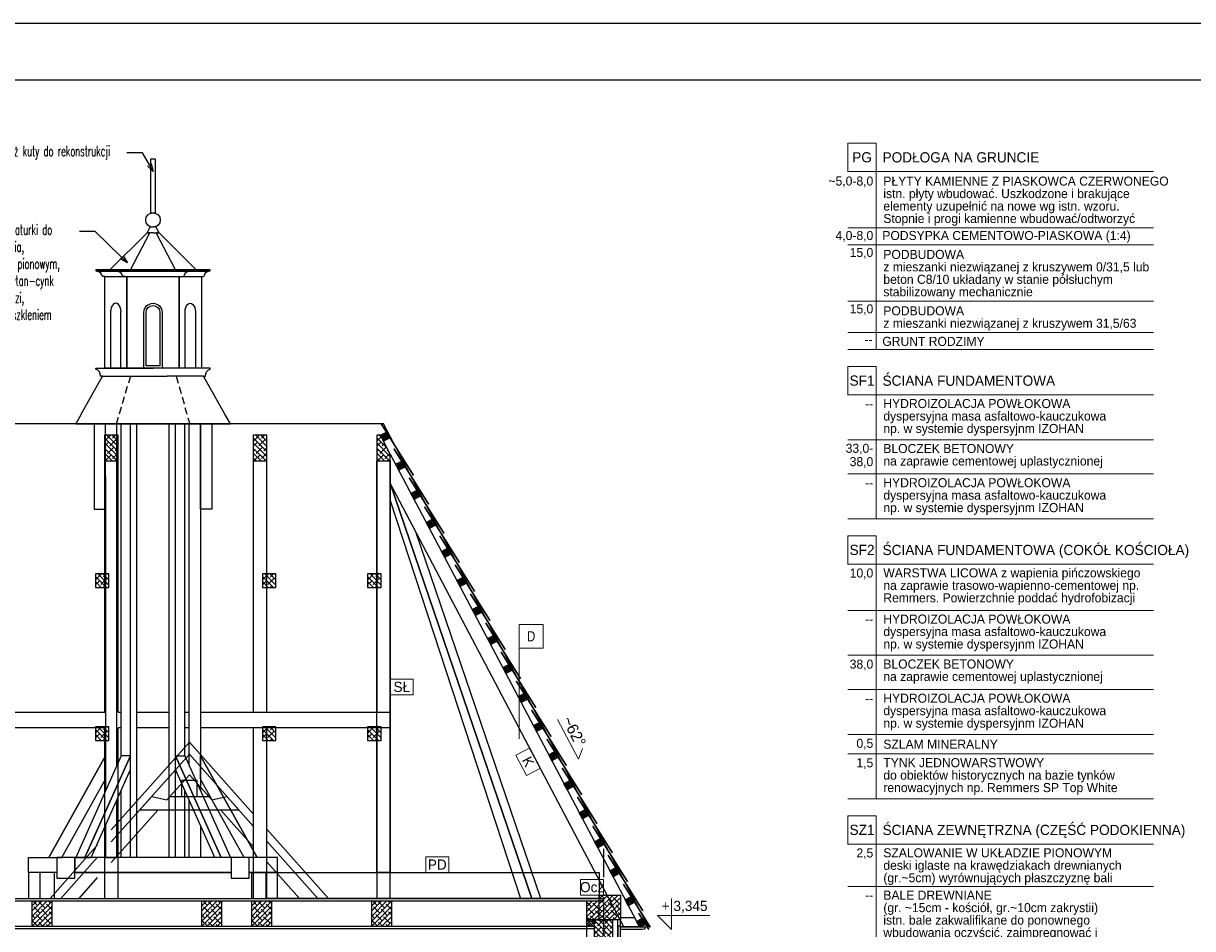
# Model space of a CAD drawing. Header units: centimetres. Extents: x 148485 to 162129, y -6573 to -2118.
# Tile 148 of 167: x 154834 to 155867, y -4402 to -3603. Entities that reach past the tile are written whole.
import ezdxf
from ezdxf import colors
from ezdxf.entities.mleader import LeaderData, LeaderLine
from ezdxf.enums import TextEntityAlignment as Align
from ezdxf.math import Vec2, Vec3

# ---------------------------------------------------------------- set-up
doc = ezdxf.new("R2010")
doc.units = ezdxf.units.CM
doc.header["$LTSCALE"] = 0.1
doc.linetypes.add('DASHDOT', pattern=[1, 0.5, -0.25, 0, -0.25])
doc.linetypes.add('DASHED', pattern=[19.05, 12.7, -6.35])
doc.layers.get('0').update_dxf_attribs({"color": 45})
for name, color, linetype, lineweight in [('A_opis_warstw', 60, 'Continuous', 13), ('A_Opisy', 7, 'Continuous', 18), ('A_opisy więźby', 51, 'Continuous', 13)]:
    doc.layers.add(name, color=color, linetype=linetype, lineweight=lineweight)
for name, color, linetype in [('A_wymiary_zewn', 4, 'Continuous'), ('Format', 7, 'Continuous'), ('hatch_R&F', 4, 'Continuous'), ('konstr_PROKON', 2, 'Continuous'), ('osie_R&F', 6, 'DASHDOT'), ('ozn_graficzne_PROKON', 5, 'Continuous'), ('ozn_graficzne_R&F', 5, 'Continuous'), ('widoki_R&F', 4, 'Continuous'), ('więźba_R&F', 3, 'Continuous'), ('ściany_murowane_R&F', 13, 'Continuous')]:
    doc.layers.add(name, color=color, linetype=linetype)
doc.styles.add('CG', font='FL Pismo Techniczne.ttf')
doc.styles.add('Skala 50', font='simplex.shx', dxfattribs={"width": 0.9, "height": 10})
doc.styles.add('TECH', font='flptechn.ttf')

# ---------------------------------------------------------------- blocks, each defined once
blk = doc.blocks.new('wieża_bok')
at = {"layer": 'widoki_R&F'}
for p, q in [((149856.9, -6984), (149874, -6951.5)), ((149896.9, -6984), (149879.8, -6951.5)), ((149852.2, -6990), (149850.2, -6990)), ((149925.8, -6984.8), (149876.9, -6984.8)), ((149902.2, -6990), (149904.2, -6990)), ((149919.6, -6990), (149921.6, -6990)), ((149925.8, -6985.6), (149925.8, -6984.8))]:
    blk.add_line(p, q, dxfattribs=at)
for points in [[(149874.9, -6934.1), (149874.9, -6902.1), (149874.9, -6902.1), (149874.9, -6898.1), (149874.9, -6898.1), (149874.9, -6886.1), (149878.9, -6886.1), (149878.9, -6898.1), (149878.9, -6898.1), (149878.9, -6902.1), (149878.9, -6902.1), (149878.9, -6934.1), (149874.9, -6934.1)], [(149876.9, -6951.5), (149871.6, -6951.5), (149874.5, -6946.1), (149876.9, -6946.1)], [(149876.9, -6951.5), (149882.2, -6951.5), (149879.3, -6946.1), (149876.9, -6946.1)], [(149860.9, -6984), (149838.8, -6984), (149871.6, -6951.5), (149873.7, -6951.5)], [(149892.9, -6984), (149915, -6984), (149882.2, -6951.5), (149880.1, -6951.5)], [(149834.2, -7071), (149834.2, -6990), (149865, -6990)], [(149865, -6990), (149888.8, -6990)], [(149888.8, -6990), (149919.6, -6990), (149919.6, -7071)], [(149839.4, -7021.2), (149839.4, -7021.2), (149839.4, -7070.9), (149848.6, -7070.9), (149848.6, -7021.2)], [(149839.4, -7021.2), (149839.4, -7021.2), (149839.4, -7070.9), (149848.6, -7070.9), (149848.6, -7021.2)], [(149914.4, -7021.2), (149914.4, -7021.2), (149914.4, -7070.9), (149905.2, -7070.9), (149905.2, -7021.2)], [(149813.4, -7111.4), (149832.3, -7078), (149864.4, -7078)], [(149864.4, -7078), (149889.4, -7078)], [(149940.4, -7111.4), (149921.5, -7078), (149889.4, -7078)], [(149813.4, -7111.4), (149808.6, -7120), (149945.2, -7120), (149940.4, -7111.4)], [(149844.9, -7421.6), (149844.9, -7120)], [(149848.7, -7413.1), (149848.7, -7120)], [(149856.9, -7503.1), (149856.9, -7120)], [(149862.6, -7503.1), (149862.6, -7120)], [(149891.2, -7503.1), (149891.2, -7120)], [(149896.9, -7503.1), (149896.9, -7120)], [(149905.1, -7413.1), (149905.1, -7120)], [(149908.9, -7421.6), (149908.9, -7120)], [(149918.9, -7120), (149918.9, -7444.1)], [(149834.9, -7166.5), (149834.9, -7444.1)], [(149784.9, -7503.1), (149834.9, -7413.1)], [(149784.9, -7503.1), (149796.3, -7503.1), (149834.9, -7433.7), (149834.9, -7413.1), (149784.9, -7503.1)], [(149856.9, -7413.1), (149848.7, -7413.1), (149808.6, -7503.1), (149816.8, -7503.1), (149856.9, -7413.1)], [(149816.8, -7503.1), (149822.2, -7503.1), (149856.9, -7425.4), (149856.9, -7413.1), (149816.8, -7503.1)], [(149937, -7503.1), (149931.6, -7503.1), (149896.9, -7425.4), (149896.9, -7413.1), (149937, -7503.1)], [(149896.9, -7413.1), (149905.1, -7413.1), (149945.2, -7503.1), (149937, -7503.1), (149896.9, -7413.1)], [(149968.9, -7503.1), (149918.9, -7413.1)], [(149968.9, -7503.1), (149957.5, -7503.1), (149918.9, -7433.7), (149918.9, -7413.1), (149968.9, -7503.1)], [(149848.7, -7503.1), (149848.7, -7443.7)], [(149905.1, -7503.1), (149905.1, -7443.7)], [(149834.9, -7474.7), (149834.9, -7503.1), (149844.9, -7503.1), (149844.9, -7452.3)], [(149918.9, -7474.7), (149918.9, -7503.1), (149908.9, -7503.1), (149908.9, -7452.3)], [(149961.8, -7516.1), (149986.9, -7516.1), (149986.9, -7503.1), (149807.8, -7503.1), (149807.8, -7516.1), (149946, -7516.1)], [(149792, -7516.1), (149766.9, -7516.1), (149766.9, -7539.1), (149986.9, -7539.1), (149986.9, -7516.1), (149961.8, -7516.1)], [(149946, -7516.1), (149807.8, -7516.1)]]:
    blk.add_lwpolyline(points, dxfattribs=at)
for points in [[(149927.3, -6984), (149826.5, -6984), (149826.5, -6984.8), (149927.3, -6984.8)], [(149828, -6984.8), (149925.8, -6984.8), (149925.8, -6985.6), (149828, -6985.6)], [(149834.2, -6990), (149853.8, -6990), (149853.8, -7070.9), (149834.2, -7070.9)], [(149853.8, -6990), (149900, -6990), (149900, -7070.9), (149853.8, -7070.9)], [(149900, -6990), (149919.6, -6990), (149919.6, -7070.9), (149900, -7070.9)], [(149824.9, -7195.4), (149834.9, -7195.4), (149834.9, -7120), (149824.9, -7120)], [(149928.9, -7195.4), (149918.9, -7195.4), (149918.9, -7120), (149928.9, -7120)], [(149792, -7516.1), (149766.9, -7516.1), (149766.9, -7503.1), (149792, -7503.1)], [(149792, -7521.1), (149807.8, -7521.1), (149807.8, -7503.1), (149792, -7503.1)], [(149946, -7521.1), (149961.8, -7521.1), (149961.8, -7503.1), (149946, -7503.1)], [(149776.9, -7539.1), (149789.9, -7539.1), (149789.9, -7516.1), (149776.9, -7516.1)], [(149963.9, -7539.1), (149976.9, -7539.1), (149976.9, -7516.1), (149963.9, -7516.1)]]:
    blk.add_lwpolyline(points, close=True, dxfattribs=at)
for points in [[(149834.2, -6990), (149832.2, -6990, 0.381379), (149828, -6985.6), (149828, -6984.8), (149876.9, -6984.8)], [(149832.3, -7078), (149830.4, -7078, 0.381379), (149826.4, -7071.8), (149826.4, -7071), (149876.9, -7071)], [(149921.5, -7078), (149923.4, -7078, -0.381379), (149927.4, -7071.8), (149927.4, -7071), (149876.9, -7071)]]:
    blk.add_lwpolyline(points, format="xyb", dxfattribs=at)
for points in [[(149885, -7021.7), (149885, -7070.9), (149868.8, -7070.9), (149868.8, -7021.7, -1)], [(149885, -7021.7), (149885, -7070.9), (149868.8, -7070.9), (149868.8, -7021.7, -1)], [(149883, -7021.7), (149883, -7068.9), (149870.8, -7068.9), (149870.8, -7021.7, -1)], [(149883, -7021.7), (149883, -7068.9), (149870.8, -7068.9), (149870.8, -7021.7, -1)]]:
    blk.add_lwpolyline(points, format="xyb", close=True, dxfattribs=at)
at = {"layer": 'widoki_R&F', "linetype": 'DASHED', "ltscale": 5}
for points in [[(149856.9, -7078), (149844.5, -7120)], [(149897.3, -7078), (149909.3, -7120)]]:
    blk.add_lwpolyline(points, dxfattribs=at)
at = {"layer": 'widoki_R&F'}
blk.add_circle((149876.9, -6940.1), 6.41, dxfattribs=at)
for centre, start, end in [((149845.6, -6990.1), 1.7938, 85.297), ((149908.7, -6990.1), 94.703, 178.2062), ((149926.2, -6990.1), 94.703, 178.2062)]:
    blk.add_arc(centre, 4.53, start, end, dxfattribs=at)
blk.add_ellipse((149844, -7021.2), major_axis=(0, 7.65), ratio=0.605061, start_param=4.712389, end_param=7.853982, dxfattribs=at)
blk.add_ellipse((149844, -7021.2), major_axis=(0, 7.65), ratio=0.605061, start_param=4.712389, end_param=7.853982, dxfattribs=at)
at = {"layer": 'widoki_R&F', "extrusion": (0, 0, -1)}
blk.add_ellipse((149909.8, -7021.2), major_axis=(0, 7.65), ratio=0.605061, start_param=4.712389, end_param=7.853982, dxfattribs=at)
blk = doc.blocks.new('warstwy_przekrój_B')
at = {"layer": 'A_opis_warstw', "color": 8, "lineweight": 5}
for p, q in [((155517.5, -5288.4), (155787.5, -5288.4)), ((155517.5, -5303.4), (155787.5, -5303.4)), ((155517.5, -5353.2), (155787.5, -5353.2)), ((155517.5, -5380.9), (155787.5, -5380.9)), ((155517.5, -5395.9), (155787.5, -5395.9)), ((155517.5, -5475.6), (155787.5, -5475.6)), ((155517.5, -5505.8), (155787.5, -5505.8)), ((155517.5, -5545.4), (155787.5, -5545.4)), ((155517.5, -5626.3), (155787.5, -5626.3)), ((155517.5, -5665.9), (155787.5, -5665.9)), ((155517.5, -5696.1), (155787.5, -5696.1)), ((155517.5, -5735.8), (155787.5, -5735.8)), ((155517.5, -5753), (155787.5, -5753)), ((155517.5, -5792.6), (155787.5, -5792.6)), ((155517.5, -5870), (155787.5, -5870))]:
    blk.add_line(p, q, dxfattribs=at)
at = {"layer": 'A_opis_warstw', "const_width": 1}
for points in [[(155517.5, -5213.7), (155517.5, -5238.7), (155517.5, -5238.7), (155787.5, -5238.7)], [(155517.5, -5410.9), (155517.5, -5435.9), (155517.5, -5435.9), (155787.5, -5435.9)], [(155517.5, -5560.4), (155517.5, -5585.4), (155517.5, -5585.4), (155787.5, -5585.4)], [(155517.5, -5807.6), (155517.5, -5832.6), (155517.5, -5832.6), (155787.5, -5832.6)]]:
    blk.add_lwpolyline(points, dxfattribs=at)
at = {"layer": 'A_opis_warstw'}
for points in [[(155517.5, -5238.7), (155542.5, -5238.7), (155542.5, -5213.7), (155517.5, -5213.7)], [(155517.5, -5435.9), (155542.5, -5435.9), (155542.5, -5410.9), (155517.5, -5410.9)], [(155517.5, -5585.4), (155542.5, -5585.4), (155542.5, -5560.4), (155517.5, -5560.4)], [(155517.5, -5832.6), (155542.5, -5832.6), (155542.5, -5807.6), (155517.5, -5807.6)]]:
    blk.add_lwpolyline(points, close=True, dxfattribs=at)
at = {"layer": 'A_opis_warstw', "color": 8, "lineweight": 5}
for points in [[(155542.5, -5238.7), (155542.5, -5395.9)], [(155542.5, -5435.9), (155542.5, -5545.4)], [(155542.5, -5585.4), (155542.5, -5792.6)], [(155542.5, -5832.6), (155542.5, -5991.6)]]:
    blk.add_lwpolyline(points, dxfattribs=at)
at = {"layer": 'A_opis_warstw', "linetype": 'Continuous', "style": 'TECH'}
for s, p in [('PODŁOGA NA GRUNCIE', (155548.1, -5226.2)), ('ŚCIANA FUNDAMENTOWA', (155548.1, -5423.4)), ('ŚCIANA FUNDAMENTOWA (COKÓŁ KOŚCIOŁA)', (155548.1, -5572.9)), ('ŚCIANA ZEWNĘTRZNA (CZĘŚĆ PODOKIENNA)', (155548.1, -5820.1))]:
    blk.add_text(s, height=9, dxfattribs=at).set_placement(p, align=Align.MIDDLE_LEFT)
at = {"layer": 'A_opis_warstw', "color": 8, "style": 'TECH'}
for s, p in [('~5,0-8,0', (155539.9, -5251.1)), ('4,0-8,0', (155539.9, -5299.2)), ('15,0', (155539.9, -5314.2)), ('15,0', (155539.9, -5364)), ('--', (155539.2, -5391.1)), ('--', (155539.9, -5447.7)), ('33,0-', (155539.9, -5487.1)), ('38,0', (155539.9, -5498.9)), ('--', (155539.9, -5517.6)), ('10,0', (155539.9, -5597.2)), ('--', (155539.9, -5638)), ('38,0', (155539.9, -5677.7)), ('--', (155539.9, -5707.9)), ('0,5', (155539.9, -5747.6)), ('1,5', (155539.9, -5764.8)), ('2,5', (155539.9, -5844.4)), ('--', (155539.9, -5881.8))]:
    blk.add_text(s, height=8, dxfattribs=at).set_placement(p, align=Align.RIGHT)
for s, p in [('PODSYPKA CEMENTOWO-PIASKOWA (1:4)', (155547.9, -5299.2)), ('GRUNT RODZIMY', (155547.9, -5392.7))]:
    blk.add_text(s, height=8, dxfattribs=at).set_placement(p)
at = {"layer": 'A_opis_warstw', "char_height": 9, "width": 25, "attachment_point": 5, "style": 'TECH'}
for s, insert in [('PG', (155530, -5226.2)), ('SF1', (155530, -5423.4)), ('SF2', (155530, -5572.9)), ('SZ1', (155530, -5820.1))]:
    blk.add_mtext(s, dxfattribs=dict(at, insert=insert))
at = {"layer": 'A_opis_warstw', "color": 8, "char_height": 8, "line_spacing_factor": 0.825, "style": 'TECH'}
for s, insert, width, attachment_point in [('PŁYTY KAMIENNE Z PIASKOWCA CZERWONEGO\\Pistn. płyty wbudować. Uszkodzone i brakujące elementy uzupełnić na nowe wg istn. wzoru.\\PStopnie i progi kamienne wbudować/odtworzyć', (155548.8, -5264.9), 245.441, 4), ('\\A1;PODBUDOWA\\Pz mieszanki niezwiązanej z kruszywem 0/31,5 lub beton C8/10 układany w stanie półsłuchym stabilizowany mechanicznie', (155548.8, -5329.6), 234.41, 4), ('\\A1;PODBUDOWA\\Pz mieszanki niezwiązanej z kruszywem 31,5/63', (155548.8, -5368.4), 234.41, 4), ('HYDROIZOLACJA POWŁOKOWA\\Pdyspersyjna masa asfaltowo-kauczukowa \\Pnp. w systemie dyspersyjnm IZOHAN', (155548.8, -5439.6), 239.389, 1), ('\\A1;BLOCZEK BETONOWY \\Pna zaprawie cementowej uplastycznionej', (155548.8, -5479.3), 239.389, 1), ('HYDROIZOLACJA POWŁOKOWA\\Pdyspersyjna masa asfaltowo-kauczukowa \\Pnp. w systemie dyspersyjnm IZOHAN', (155548.8, -5509.5), 239.389, 1), ('WARSTWA LICOWA z wapienia pińczowskiego na zaprawie trasowo-wapienno-cementowej np. Remmers. Powierzchnie poddać hydrofobizacji', (155548.8, -5589.1), 239.389, 1), ('HYDROIZOLACJA POWŁOKOWA\\Pdyspersyjna masa asfaltowo-kauczukowa \\Pnp. w systemie dyspersyjnm IZOHAN', (155548.8, -5629.9), 239.389, 1), ('\\A1;BLOCZEK BETONOWY \\Pna zaprawie cementowej uplastycznionej', (155548.8, -5669.6), 239.389, 1), ('HYDROIZOLACJA POWŁOKOWA\\Pdyspersyjna masa asfaltowo-kauczukowa \\Pnp. w systemie dyspersyjnm IZOHAN', (155548.8, -5699.8), 239.389, 1), ('\\A1;SZLAM MINERALNY', (155548.8, -5740.4), 239.389, 1), ('TYNK JEDNOWARSTWOWY\\Pdo obiektów historycznych na bazie tynków renowacyjnych np. Remmers SP Top White', (155548.8, -5756.7), 239.389, 1), ('SZALOWANIE W UKŁADZIE PIONOWYM\\Pdeski iglaste na krawędziakach drewnianych (gr.~5cm) wyrównujących płaszczyznę bali', (155548.8, -5836.3), 239.389, 1), ('\\A1;BALE DREWNIANE \\P(gr. ~15cm - kościół, gr.~10cm zakrystii)\\Pistn. bale zakwalifikane do ponownego wbudowania oczyścić, zaimpregnować i wbudować. Uszkodzone i brakujące elementy uzupełnić na nowe wg istn. wzoru. i typy drewna', (155548.8, -5873.7), 239.389, 1)]:
    blk.add_mtext(s, dxfattribs=dict(at, insert=insert, width=width, attachment_point=attachment_point))
blk = doc.blocks.new('_Open30')
at = {"color": 0, "linetype": 'ByBlock', "lineweight": -2, "transparency": 16777216}
for p, q in [((-1, 0.2679), (0, 0)), ((0, 0), (-1, -0.2679)), ((0, 0), (-1, 0))]:
    blk.add_line(p, q, dxfattribs=at)

msp = doc.modelspace()

# ---------------------------------------------------------------- hatches: boundary and pattern name
at = {"layer": 'hatch_R&F'}
h = msp.add_hatch(dxfattribs=at)
h.set_pattern_fill('ANSI38', color=256, scale=0.35, angle=117.38286)
h.set_pattern_definition([(99.20530525, (3980.5619, 11333.3312), (-1.096938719, -0.1777695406), []), (189.20530525, (3980.5619, 11333.3312), (-2.016107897, -1.4524778), [2.778125, -1.666875])])
h.paths.add_polyline_path([(155152.32, -3971.89), (155149.522, -3966.582), (155154.83, -3963.784), (155157.627, -3969.092)])
h = msp.add_hatch(dxfattribs=at)
h.set_pattern_fill('ANSI38', color=256, angle=90)
h.set_pattern_definition([(135, (3172.3823, 1521.0527), (-2.24506403, -2.24506403), []), (225, (3172.3823, 1521.0527), (-2.24506403, -6.73519209), [7.9375, -4.7625])])
h.paths.add_polyline_path([(154905.804, -3989.227), (154917.804, -3989.227), (154917.804, -3966.582), (154905.804, -3966.582)])
h = msp.add_hatch(dxfattribs=at)
h.set_pattern_fill('ANSI38', color=256, angle=90)
h.set_pattern_definition([(135, (3303.8823, 1521.0527), (-2.24506403, -2.24506403), []), (225, (3303.8823, 1521.0527), (-2.24506403, -6.73519209), [7.9375, -4.7625])])
h.paths.add_polyline_path([(155037.304, -3989.227), (155049.304, -3989.227), (155049.304, -3966.582), (155037.304, -3966.582)])
h = msp.add_hatch(dxfattribs=at)
h.set_pattern_fill('ANSI38', color=256, angle=90)
h.set_pattern_definition([(135, (3412.8823, 1521.0527), (-2.24506403, -2.24506403), []), (225, (3412.8823, 1521.0527), (-2.24506403, -6.73519209), [7.9375, -4.7625])])
h.paths.add_polyline_path([(155158.304, -3983.243), (155149.522, -3966.582), (155146.304, -3966.582), (155146.304, -3989.227), (155158.304, -3989.227)])
h = msp.add_hatch(dxfattribs=at)
h.set_pattern_fill('ANSI38', color=256, scale=0.35, angle=117.38286)
h.set_pattern_definition([(99.20530525, (3963.4319, 11309.9311), (-1.096938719, -0.1777695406), []), (189.20530525, (3963.4319, 11309.9311), (-2.016107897, -1.4524778), [2.778125, -1.666875])])
h.paths.add_polyline_path([(155165.842, -3997.544), (155163.044, -3992.236), (155168.352, -3989.439), (155171.15, -3994.746)])
h = msp.add_hatch(dxfattribs=at)
h.set_pattern_fill('ANSI38', color=256, scale=0.35, angle=117.38286)
h.set_pattern_definition([(99.20530525, (3946.302, 11286.531), (-1.096938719, -0.1777695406), []), (189.20530525, (3946.302, 11286.531), (-2.016107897, -1.4524778), [2.778125, -1.666875])])
h.paths.add_polyline_path([(155179.365, -4023.198), (155176.567, -4017.891), (155181.875, -4015.093), (155184.672, -4020.401)])
h = msp.add_hatch(dxfattribs=at)
h.set_pattern_fill('ANSI38', color=256, scale=0.35, angle=117.38286)
h.set_pattern_definition([(99.20530525, (3929.172, 11263.131), (-1.096938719, -0.1777695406), []), (189.20530525, (3929.172, 11263.131), (-2.016107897, -1.4524778), [2.778125, -1.666875])])
h.paths.add_polyline_path([(155192.887, -4048.853), (155190.09, -4043.545), (155195.397, -4040.747), (155198.195, -4046.055)])
h = msp.add_hatch(dxfattribs=at)
h.set_pattern_fill('ANSI38', color=256, scale=0.35, angle=117.38286)
h.set_pattern_definition([(99.20530525, (3912.042, 11239.7309), (-1.096938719, -0.1777695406), []), (189.20530525, (3912.042, 11239.7309), (-2.016107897, -1.4524778), [2.778125, -1.666875])])
h.paths.add_polyline_path([(155206.41, -4074.507), (155203.612, -4069.199), (155208.92, -4066.401), (155211.718, -4071.709)])
h = msp.add_hatch(dxfattribs=at)
h.set_pattern_fill('ANSI38', color=256, angle=90)
h.set_pattern_definition([(135, (3164.3823, 1398.5742), (-2.24506403, -2.24506403), []), (225, (3164.3823, 1398.5742), (-2.24506403, -6.73519209), [7.9375, -4.7625])])
h.paths.add_polyline_path([(154897.804, -4101.06), (154909.804, -4101.06), (154909.804, -4089.06), (154897.804, -4089.06)])
h = msp.add_hatch(dxfattribs=at)
h.set_pattern_fill('ANSI38', color=256, angle=90)
h.set_pattern_definition([(135, (3311.8823, 1398.5742), (-2.24506403, -2.24506403), []), (225, (3311.8823, 1398.5742), (-2.24506403, -6.73519209), [7.9375, -4.7625])])
h.paths.add_polyline_path([(155045.304, -4101.06), (155057.304, -4101.06), (155057.304, -4089.06), (155045.304, -4089.06)])
h = msp.add_hatch(dxfattribs=at)
h.set_pattern_fill('ANSI38', color=256, angle=90)
h.set_pattern_definition([(135, (3404.8823, 1398.5742), (-2.24506403, -2.24506403), []), (225, (3404.8823, 1398.5742), (-2.24506403, -6.73519209), [7.9375, -4.7625])])
h.paths.add_polyline_path([(155138.304, -4101.06), (155150.304, -4101.06), (155150.304, -4089.06), (155138.304, -4089.06)])
h = msp.add_hatch(dxfattribs=at)
h.set_pattern_fill('ANSI38', color=256, scale=0.35, angle=117.38286)
h.set_pattern_definition([(99.20530525, (3894.912, 11216.3308), (-1.096938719, -0.1777695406), []), (189.20530525, (3894.912, 11216.3308), (-2.016107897, -1.4524778), [2.778125, -1.666875])])
h.paths.add_polyline_path([(155219.932, -4100.161), (155217.135, -4094.853), (155222.442, -4092.055), (155225.24, -4097.363)])
h = msp.add_hatch(dxfattribs=at)
h.set_pattern_fill('ANSI38', color=256, scale=0.35, angle=117.38286)
h.set_pattern_definition([(99.20530525, (3908.407, 11190.7205), (-1.096938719, -0.1777695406), []), (189.20530525, (3908.407, 11190.7205), (-2.016107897, -1.4524778), [2.778125, -1.666875])])
h.paths.add_polyline_path([(155233.427, -4125.771), (155230.63, -4120.464), (155235.937, -4117.666), (155238.735, -4122.974)])
h = msp.add_hatch(dxfattribs=at)
h.set_pattern_fill('ANSI38', color=256, scale=0.35, angle=117.38286)
h.set_pattern_definition([(99.20530525, (3921.9296, 11165.0663), (-1.096938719, -0.1777695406), []), (189.20530525, (3921.9296, 11165.0663), (-2.016107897, -1.4524778), [2.778125, -1.666875])])
h.paths.add_polyline_path([(155246.95, -4151.426), (155244.152, -4146.118), (155249.46, -4143.32), (155252.258, -4148.628)])
h = msp.add_hatch(dxfattribs=at)
h.set_pattern_fill('ANSI38', color=256, scale=0.35, angle=117.38286)
h.set_pattern_definition([(99.20530525, (3935.4247, 11139.456), (-1.096938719, -0.1777695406), []), (189.20530525, (3935.4247, 11139.456), (-2.016107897, -1.4524778), [2.778125, -1.666875])])
h.paths.add_polyline_path([(155260.445, -4177.036), (155257.647, -4171.728), (155262.955, -4168.93), (155265.753, -4174.238)])
h = msp.add_hatch(dxfattribs=at)
h.set_pattern_fill('ANSI38', color=256, scale=0.35, angle=117.38286)
h.set_pattern_definition([(99.20530525, (3948.9472, 11113.8017), (-1.096938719, -0.1777695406), []), (189.20530525, (3948.9472, 11113.8017), (-2.016107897, -1.4524778), [2.778125, -1.666875])])
h.paths.add_polyline_path([(155273.968, -4202.69), (155271.17, -4197.382), (155276.478, -4194.585), (155279.275, -4199.892)])
h = msp.add_hatch(dxfattribs=at)
h.set_pattern_fill('ANSI38', color=256, angle=90)
h.set_pattern_definition([(135, (3164.3823, 1263.5742), (-2.24506403, -2.24506403), []), (225, (3164.3823, 1263.5742), (-2.24506403, -6.73519209), [7.9375, -4.7625])])
h.paths.add_polyline_path([(154897.804, -4236.06), (154909.804, -4236.06), (154909.804, -4224.06), (154897.804, -4224.06)])
h = msp.add_hatch(dxfattribs=at)
h.set_pattern_fill('ANSI38', color=256, angle=90)
h.set_pattern_definition([(135, (3311.8823, 1263.5742), (-2.24506403, -2.24506403), []), (225, (3311.8823, 1263.5742), (-2.24506403, -6.73519209), [7.9375, -4.7625])])
h.paths.add_polyline_path([(155045.304, -4236.06), (155057.304, -4236.06), (155057.304, -4224.06), (155045.304, -4224.06)])
h = msp.add_hatch(dxfattribs=at)
h.set_pattern_fill('ANSI38', color=256, angle=90)
h.set_pattern_definition([(135, (3404.8823, 1263.5742), (-2.24506403, -2.24506403), []), (225, (3404.8823, 1263.5742), (-2.24506403, -6.73519209), [7.9375, -4.7625])])
h.paths.add_polyline_path([(155138.304, -4236.06), (155150.304, -4236.06), (155150.304, -4224.06), (155138.304, -4224.06)])
h = msp.add_hatch(dxfattribs=at)
h.set_pattern_fill('ANSI38', color=256, scale=0.35, angle=117.38286)
h.set_pattern_definition([(99.20530525, (3962.4423, 11088.1914), (-1.096938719, -0.1777695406), []), (189.20530525, (3962.4423, 11088.1914), (-2.016107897, -1.4524778), [2.778125, -1.666875])])
h.paths.add_polyline_path([(155287.463, -4228.3), (155284.665, -4222.993), (155289.973, -4220.195), (155292.77, -4225.503)])
h = msp.add_hatch(dxfattribs=at)
h.set_pattern_fill('ANSI38', color=256, scale=0.35, angle=117.38286)
h.set_pattern_definition([(99.20530525, (3975.9648, 11062.5372), (-1.096938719, -0.1777695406), []), (189.20530525, (3975.9648, 11062.5372), (-2.016107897, -1.4524778), [2.778125, -1.666875])])
h.paths.add_polyline_path([(155300.985, -4253.955), (155298.187, -4248.647), (155303.495, -4245.849), (155306.293, -4251.157)])
h = msp.add_hatch(dxfattribs=at)
h.set_pattern_fill('ANSI38', color=256, scale=0.35, angle=117.38286)
h.set_pattern_definition([(99.20530525, (3989.4599, 11036.9269), (-1.096938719, -0.1777695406), []), (189.20530525, (3989.4599, 11036.9269), (-2.016107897, -1.4524778), [2.778125, -1.666875])])
h.paths.add_polyline_path([(155314.48, -4279.565), (155311.683, -4274.257), (155316.99, -4271.459), (155319.788, -4276.767)])
h = msp.add_hatch(dxfattribs=at)
h.set_pattern_fill('ANSI38', color=256, scale=0.35, angle=117.38286)
h.set_pattern_definition([(99.20530525, (4002.9825, 11011.2726), (-1.096938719, -0.1777695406), []), (189.20530525, (4002.9825, 11011.2726), (-2.016107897, -1.4524778), [2.778125, -1.666875])])
h.paths.add_polyline_path([(155328.003, -4305.219), (155325.205, -4299.911), (155330.513, -4297.114), (155333.311, -4302.421)])
h = msp.add_hatch(dxfattribs=at)
h.set_pattern_fill('ANSI38', color=256, scale=0.35, angle=117.38286)
h.set_pattern_definition([(99.20530525, (4016.4775, 10985.6624), (-1.096938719, -0.1777695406), []), (189.20530525, (4016.4775, 10985.6624), (-2.016107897, -1.4524778), [2.778125, -1.666875])])
h.paths.add_polyline_path([(155341.498, -4330.829), (155338.7, -4325.522), (155344.008, -4322.724), (155346.806, -4328.032)])
h = msp.add_hatch(dxfattribs=at)
h.set_pattern_fill('ANSI38', color=256, scale=0.35, angle=117.38286)
h.set_pattern_definition([(99.20530525, (4030.0001, 10960.0081), (-1.096938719, -0.1777695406), []), (189.20530525, (4030.0001, 10960.0081), (-2.016107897, -1.4524778), [2.778125, -1.666875])])
h.paths.add_polyline_path([(155355.02, -4356.484), (155352.223, -4351.176), (155357.53, -4348.378), (155360.328, -4353.686)])
h = msp.add_hatch(dxfattribs=at)
h.set_pattern_fill('ANSI38', color=256)
h.set_pattern_definition([(45, (5532.007, 2380.299), (-2.24506403, 2.24506403), []), (135, (5532.007, 2380.299), (-6.73519209, 2.24506403), [7.9375, -4.7625])])
h.paths.add_polyline_path([(154841.615, -4400.06), (154859.615, -4400.06), (154859.615, -4378.06), (154841.615, -4378.06)])
h = msp.add_hatch(dxfattribs=at)
h.set_pattern_fill('ANSI38', color=256)
h.set_pattern_definition([(45, (5682.007, 2380.299), (-2.24506403, 2.24506403), []), (135, (5682.007, 2380.299), (-6.73519209, 2.24506403), [7.9375, -4.7625])])
h.paths.add_polyline_path([(154991.615, -4400.06), (155009.615, -4400.06), (155009.615, -4378.06), (154991.615, -4378.06)])
h = msp.add_hatch(dxfattribs=at)
h.set_pattern_fill('ANSI38', color=256)
h.set_pattern_definition([(45, (5726.092, 2380.299), (-2.24506403, 2.24506403), []), (135, (5726.092, 2380.299), (-6.73519209, 2.24506403), [7.9375, -4.7625])])
h.paths.add_polyline_path([(155035.7, -4400.06), (155053.7, -4400.06), (155053.7, -4378.06), (155035.7, -4378.06)])
h = msp.add_hatch(dxfattribs=at)
h.set_pattern_fill('ANSI38', color=256)
h.set_pattern_definition([(45, (5832.007, 2380.299), (-2.24506403, 2.24506403), []), (135, (5832.007, 2380.299), (-6.73519209, 2.24506403), [7.9375, -4.7625])])
h.paths.add_polyline_path([(155141.615, -4400.06), (155159.615, -4400.06), (155159.615, -4378.06), (155141.615, -4378.06)])
h = msp.add_hatch(dxfattribs=at)
h.set_pattern_fill('ANSI38', color=256)
h.set_pattern_definition([(45, (6019.092, 2385.799), (-2.24506403, 2.24506403), []), (135, (6019.092, 2385.799), (-6.73519209, 2.24506403), [7.9375, -4.7625])])
h.paths.add_polyline_path([(155331.7, -4394.56), (155342.7, -4394.56), (155342.7, -4378.06), (155331.7, -4378.06)])
h = msp.add_hatch(dxfattribs=at)
h.set_pattern_fill('ANSI38', color=256)
h.set_pattern_definition([(45, (3242.0286, 1275.0742), (-2.24506403, 2.24506403), []), (135, (3242.0286, 1275.0742), (-6.73519209, 2.24506403), [7.9375, -4.7625])])
h.paths.add_polyline_path([(155361.7, -4384.91), (155361.7, -4372.56), (155342.7, -4372.56), (155342.7, -4394.56), (155361.7, -4394.56)])
h = msp.add_hatch(dxfattribs=at)
h.set_pattern_fill('ANSI38', color=256, scale=0.35, angle=117.38286)
h.set_pattern_definition([(99.20530525, (4043.4951, 10934.3978), (-1.096938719, -0.1777695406), []), (189.20530525, (4043.4951, 10934.3978), (-2.016107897, -1.4524778), [2.778125, -1.666875])])
h.paths.add_polyline_path([(155368.516, -4382.094), (155365.718, -4376.786), (155371.026, -4373.988), (155373.823, -4379.296)])
h = msp.add_hatch(dxfattribs=at)
h.set_pattern_fill('ANSI38', color=256, scale=0.5, angle=90)
h.set_pattern_definition([(135, (6175.1964, 2380.299), (-1.122532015, -1.122532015), []), (225, (6175.1964, 2380.299), (-1.122532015, -3.367596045), [3.96875, -2.38125])])
h.paths.add_polyline_path([(155331.7, -4400.06), (155338.7, -4400.06), (155338.7, -4394.56), (155331.7, -4394.56)])
h = msp.add_hatch(dxfattribs=at)
h.set_pattern_fill('ANSI38', color=256, angle=90)
h.set_pattern_definition([(135, (6613.551, 1849.232), (-2.24506403, -2.24506403), []), (225, (6613.551, 1849.232), (-2.24506403, -6.73519209), [7.9375, -4.7625])])
h.paths.add_polyline_path([(155354.7, -4417.56), (155338.7, -4417.56), (155338.7, -4394.56), (155354.7, -4394.56)])
h = msp.add_hatch(dxfattribs=at)
h.set_pattern_fill('ANSI38', color=256, scale=0.35, angle=117.38286)
h.set_pattern_definition([(99.20530525, (4053.5637, 10915.3458), (-1.096938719, -0.1777695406), []), (189.20530525, (4053.5637, 10915.3458), (-2.016107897, -1.4524778), [2.778125, -1.666875])])
h.paths.add_polyline_path([(155378.584, -4401.146), (155375.786, -4395.838), (155381.094, -4393.04), (155383.892, -4398.348)])

# ---------------------------------------------------------------- linework, layer by layer
at = {"layer": 'A_opis_warstw', "const_width": 1}
msp.add_lwpolyline([(155293.189, -4154.589), (155272.189, -4154.589), (155272.189, -4133.589), (155272.189, -4234.721)], dxfattribs=at)
at = {"layer": 'A_opis_warstw'}
msp.add_lwpolyline([(155272.189, -4133.589), (155293.189, -4133.589), (155293.189, -4154.589), (155272.189, -4154.589)], close=True, dxfattribs=at)
at = {"layer": 'A_Opisy'}
msp.add_lwpolyline([(155406.825, -4375.56), (155406.825, -4403.06), (155394.325, -4390.56), (155440.486, -4390.56)], dxfattribs=at)
at = {"layer": 'A_opisy więźby'}
for points in [[(155178.56, -4181.957), (155178.56, -4195.729), (155158.304, -4195.729), (155158.304, -4181.957)], [(155290.913, -4260.557), (155278.73, -4266.979), (155269.284, -4249.06), (155281.468, -4242.638)], [(155209.916, -4338.788), (155209.916, -4352.56), (155189.66, -4352.56), (155189.66, -4338.788)], [(155346.7, -4358.788), (155346.7, -4372.56), (155326.444, -4372.56), (155326.444, -4358.788)]]:
    msp.add_lwpolyline(points, close=True, dxfattribs=at)
at = {"layer": 'A_wymiary_zewn'}
for points in [[(154911.804, -4314.93), (154980.804, -4237.52), (155037.304, -4300.906)], [(154980.804, -4248.311), (154911.804, -4325.72)], [(154980.804, -4248.311), (155037.304, -4311.697)], [(154961.002, -4288.56), (154980.804, -4266.345)], [(155000.606, -4288.56), (154980.804, -4266.345)], [(154936.905, -4297.56), (154947.601, -4285.56), (154961.002, -4288.56), (154963.676, -4285.56), (154997.932, -4285.56), (155000.606, -4288.56), (155014.007, -4285.56), (155024.704, -4297.56), (154936.905, -4297.56)], [(154911.804, -4343.755), (154952.98, -4297.56)], [(155037.304, -4329.731), (155008.628, -4297.56)], [(155049.304, -4314.369), (155103.848, -4375.56)], [(155049.304, -4325.159), (155094.23, -4375.56), (155078.155, -4375.56), (155049.304, -4343.194)], [(154857.76, -4375.56), (154899.804, -4328.392)], [(154899.804, -4339.183), (154867.379, -4375.56), (154883.454, -4375.56), (154899.804, -4357.217)]]:
    msp.add_lwpolyline(points, dxfattribs=at)
for points in [[(154973.8, -4285.56), (154987.8, -4285.56), (154987.8, -4271.56), (154973.8, -4271.56)], [(154209.804, -4375.56), (155346.7, -4375.56), (155346.7, -4378.06), (154209.804, -4378.06)], [(154228.304, -4400.06), (155338.7, -4400.06), (155338.7, -4402.56), (154228.304, -4402.56)]]:
    msp.add_lwpolyline(points, close=True, dxfattribs=at)
msp.add_lwpolyline([(155381.2, -4403.06), (155361.7, -4403.06), (155361.7, -4400.56), (155383.7, -4400.56, -0.41421356)], format="xyb", close=True, dxfattribs=at)
at = {"layer": 'konstr_PROKON', "color": 3}
for points in [[(154841.615, -4400.06), (154859.615, -4400.06), (154859.615, -4378.06), (154841.615, -4378.06)], [(154991.615, -4400.06), (155009.615, -4400.06), (155009.615, -4378.06), (154991.615, -4378.06)], [(155141.615, -4400.06), (155159.615, -4400.06), (155159.615, -4378.06), (155141.615, -4378.06)], [(155361.7, -4394.56), (155342.7, -4394.56), (155342.7, -4372.56), (155361.7, -4372.56)]]:
    msp.add_lwpolyline(points, close=True, dxfattribs=at)
at = {"layer": 'konstr_PROKON', "color": 6}
msp.add_lwpolyline([(155035.7, -4400.06), (155053.7, -4400.06), (155053.7, -4378.06), (155035.7, -4378.06)], close=True, dxfattribs=at)
at = {"layer": 'osie_R&F', "ltscale": 500}
msp.add_lwpolyline([(155346.7, -4331.858), (155346.7, -4901.807)], dxfattribs=at)
at = {"layer": 'ozn_graficzne_PROKON', "color": 4, "lineweight": 5}
msp.add_lwpolyline([(155306.121, -4217.656), (155324.585, -4252.576), (155328.027, -4243.187)], dxfattribs=at)
at = {"layer": 'widoki_R&F', "const_width": 1.5}
for points in [[(155150.264, -3956.49), (155178.77, -4002.033)], [(155161.436, -3978.388), (155192.292, -4027.688)], [(155174.958, -4004.042), (155205.815, -4053.342)], [(155188.481, -4029.697), (155219.338, -4078.996)], [(155202.003, -4055.351), (155232.833, -4104.606)], [(155215.526, -4081.005), (155246.355, -4130.261)], [(155229.021, -4106.615), (155259.85, -4155.871)], [(155242.544, -4132.27), (155273.373, -4181.525)], [(155256.039, -4157.88), (155286.868, -4207.135)], [(155269.561, -4183.534), (155300.39, -4232.79)], [(155283.056, -4209.145), (155313.886, -4258.4)], [(155296.579, -4234.799), (155327.408, -4284.054)], [(155310.074, -4260.409), (155340.903, -4309.664)], [(155323.596, -4286.063), (155354.426, -4335.319)], [(155364.109, -4362.938), (155388.024, -4401.146)], [(155377.632, -4388.592), (155386.687, -4403.06)]]:
    msp.add_lwpolyline(points, dxfattribs=at)
at = {"layer": 'widoki_R&F'}
for points in [[(155152.32, -3971.89), (155149.522, -3966.582), (155154.83, -3963.784), (155157.627, -3969.092)], [(155165.842, -3997.544), (155163.044, -3992.236), (155168.352, -3989.439), (155171.15, -3994.746)], [(155179.365, -4023.198), (155176.567, -4017.891), (155181.875, -4015.093), (155184.672, -4020.401)], [(155192.887, -4048.853), (155190.09, -4043.545), (155195.397, -4040.747), (155198.195, -4046.055)], [(155206.41, -4074.507), (155203.612, -4069.199), (155208.92, -4066.401), (155211.718, -4071.709)], [(155219.932, -4100.161), (155217.135, -4094.853), (155222.442, -4092.055), (155225.24, -4097.363)], [(155233.427, -4125.771), (155230.63, -4120.464), (155235.937, -4117.666), (155238.735, -4122.974)], [(155246.95, -4151.426), (155244.152, -4146.118), (155249.46, -4143.32), (155252.258, -4148.628)], [(155260.445, -4177.036), (155257.647, -4171.728), (155262.955, -4168.93), (155265.753, -4174.238)], [(155273.968, -4202.69), (155271.17, -4197.382), (155276.478, -4194.585), (155279.275, -4199.892)], [(155287.463, -4228.3), (155284.665, -4222.993), (155289.973, -4220.195), (155292.77, -4225.503)], [(155300.985, -4253.955), (155298.187, -4248.647), (155303.495, -4245.849), (155306.293, -4251.157)], [(155314.48, -4279.565), (155311.683, -4274.257), (155316.99, -4271.459), (155319.788, -4276.767)], [(155328.003, -4305.219), (155325.205, -4299.911), (155330.513, -4297.114), (155333.311, -4302.421)], [(155341.498, -4330.829), (155338.7, -4325.522), (155344.008, -4322.724), (155346.806, -4328.032)], [(155355.02, -4356.484), (155352.223, -4351.176), (155357.53, -4348.378), (155360.328, -4353.686)], [(155331.7, -4394.56), (155342.7, -4394.56), (155342.7, -4378.06), (155331.7, -4378.06)], [(155368.516, -4382.094), (155365.718, -4376.786), (155371.026, -4373.988), (155373.823, -4379.296)], [(155331.7, -4400.06), (155338.7, -4400.06), (155338.7, -4394.56), (155331.7, -4394.56)], [(155354.7, -4417.56), (155338.7, -4417.56), (155338.7, -4394.56), (155354.7, -4394.56)], [(155378.584, -4401.146), (155375.786, -4395.838), (155381.094, -4393.04), (155383.892, -4398.348)], [(155359.2, -4564.419), (155361.7, -4564.419), (155361.7, -4400.06), (155359.2, -4400.06)]]:
    msp.add_lwpolyline(points, close=True, dxfattribs=at)
msp.add_lwpolyline([(155359.2, -4656.419), (155359.2, -4394.56), (155354.7, -4394.56), (155354.7, -4677.56), (155359.2, -4677.56), (155359.2, -4658.957)], dxfattribs=at)
at = {"layer": 'więźba_R&F', "linetype": 'ByBlock'}
for points in [[(154917.804, -4211.06), (154917.804, -3966.582), (154905.804, -3966.582), (154905.804, -4211.06)], [(155049.304, -4211.06), (155049.304, -3966.582), (155037.304, -3966.582), (155037.304, -4211.06)], [(155149.522, -3966.582), (155146.304, -3966.582), (155146.304, -4211.06)], [(155146.304, -4225.06), (155146.304, -4375.56), (155158.304, -4375.56), (155158.304, -3983.243)], [(154906.7, -4225.06), (154224.304, -4225.06), (154224.304, -4211.06), (154906.7, -4211.06)], [(154917.804, -4211.06), (154920.519, -4211.06)], [(154934.446, -4211.06), (154962.955, -4211.06)], [(154976.882, -4211.06), (154980.7, -4211.06)], [(154990.7, -4211.06), (155158.304, -4211.06), (155158.304, -4225.06), (154990.7, -4225.06)], [(154905.804, -4225.06), (154905.804, -4375.56), (154917.804, -4375.56), (154917.804, -4225.06)], [(154920.519, -4225.06), (154917.804, -4225.06)], [(154962.955, -4225.06), (154934.446, -4225.06)], [(154980.7, -4225.06), (154976.882, -4225.06)], [(155037.304, -4225.06), (155037.304, -4375.56), (155049.304, -4375.56), (155049.304, -4225.06)]]:
    msp.add_lwpolyline(points, dxfattribs=at)
for points in [[(154905.804, -3989.227), (154917.804, -3989.227), (154917.804, -3966.582), (154905.804, -3966.582)], [(155037.304, -3989.227), (155049.304, -3989.227), (155049.304, -3966.582), (155037.304, -3966.582)], [(155149.522, -3966.582), (155146.304, -3966.582), (155146.304, -3989.227), (155158.304, -3989.227), (155158.304, -3983.243)], [(154897.804, -4101.06), (154909.804, -4101.06), (154909.804, -4089.06), (154897.804, -4089.06)], [(155045.304, -4101.06), (155057.304, -4101.06), (155057.304, -4089.06), (155045.304, -4089.06)], [(155138.304, -4101.06), (155150.304, -4101.06), (155150.304, -4089.06), (155138.304, -4089.06)], [(154897.804, -4236.06), (154909.804, -4236.06), (154909.804, -4224.06), (154897.804, -4224.06)], [(155045.304, -4236.06), (155057.304, -4236.06), (155057.304, -4224.06), (155045.304, -4224.06)], [(155138.304, -4236.06), (155150.304, -4236.06), (155150.304, -4224.06), (155138.304, -4224.06)]]:
    msp.add_lwpolyline(points, close=True, dxfattribs=at)
at = {"layer": 'więźba_R&F', "color": 6}
msp.add_lwpolyline([(155146.304, -3989.227), (155158.304, -3989.227), (155158.304, -4352.56), (155146.304, -4352.56)], close=True, dxfattribs=at)
at = {"layer": 'więźba_R&F', "color": 4, "linetype": 'ByBlock'}
for points in [[(155158.304, -4008.978), (155158.304, -4024.157), (155273.269, -4375.56), (155283.235, -4375.56), (155158.304, -4008.978)], [(155283.235, -4375.56), (155291.235, -4375.56), (155180.938, -4051.918), (155158.304, -4008.978), (155283.235, -4375.56)]]:
    msp.add_lwpolyline(points, dxfattribs=at)
at = {"layer": 'więźba_R&F', "color": 6, "linetype": 'ByBlock'}
msp.add_lwpolyline([(155378.275, -4400.56), (155361.7, -4400.56), (155361.7, -4392.56), (155374.059, -4392.56), (155378.275, -4400.56)], close=True, dxfattribs=at)
at = {"layer": 'ściany_murowane_R&F', "lineweight": -3, "ltscale": 0.5}
msp.add_lwpolyline([(155331.7, -4394.56), (155331.7, -4394.56), (155331.7, -4683.56), (155367.2, -4683.56), (155367.2, -4682.738), (155368.973, -4683.219), (155369.407, -4680.757), (155361.7, -4679.398), (155361.7, -4659.398), (155368.973, -4660.68), (155369.407, -4658.218), (155361.7, -4656.86), (155361.7, -4567.398), (155368.973, -4568.68), (155369.407, -4566.218), (155361.7, -4564.86), (155361.7, -4394.56), (155331.7, -4394.56)], dxfattribs=at)

# ---------------------------------------------------------------- block references
at = {"layer": 'A_wymiary_zewn'}
for name, p in [('warstwy_przekrój_B', (45, 1505)), ('wieża_bok', (5071.8, 3163.524))]:
    msp.add_blockref(name, p, dxfattribs=at)

# ---------------------------------------------------------------- texts
at = {"layer": 'A_opis_warstw', "insert": (155282.689, -4144.089), "char_height": 9, "width": 21, "attachment_point": 5, "style": 'TECH'}
msp.add_mtext('{\\W0.85;D}', dxfattribs=at)
at = {"layer": 'A_Opisy', "color": 4, "style": 'TECH'}
msp.add_text('+ 3,345', height=9, dxfattribs=at).set_placement((155398.022, -4386.674))
at = {"layer": 'ozn_graficzne_PROKON', "color": 4, "lineweight": 0, "style": 'CG'}
msp.add_text('~62%%D', height=10, rotation=297.867452, dxfattribs=at).set_placement((155313.633, -4231.829), align=Align.BOTTOM_CENTER)

# ---------------------------------------------------------------- leaders
at = {"layer": 'widoki_R&F'}
ml = msp.add_multileader_mtext('Standard', dxfattribs=at)
ml.set_content('{\\W0.6;krzyż kuty do rekonstrukcji}', color=256, style='Skala 50')
ml.set_leader_properties()
ml.set_arrow_properties(name='OPEN30')
ml.build(insert=Vec2(0, 0))
ml.multileader.update_dxf_attribs({"dogleg_length": 13.72, "arrow_head_size": 7})
ctx = ml.context
ctx.base_point, ctx.char_height, ctx.arrow_head_size, ctx.plane_origin = Vec3(154809.307, -3717.122), 9, 7, Vec3(88937.483, 2995.217)
notes = []
notes.append((ctx, [(0, (1, 1, 0), (154939.398, -3717.122), (-1, 0), 13.72, [(0, [(154948.944, -3733.743)], 0, [])])]))
ctx.mtext.insert, ctx.mtext.width, ctx.mtext.defined_height = Vec3(154811.307, -3711.122), 131.17135, 46.643
ml = msp.add_multileader_mtext('Standard', dxfattribs=at)
ml.set_content('{\\W0.6;istn. konstrukcja sygnaturki do ponownego wbudowania,\\Pszalowanie w układzie pionowym, \\Pdaszki obite blachą tytan-cynk \\Pw kolorze brązu/miedzi,\\Potwory zabezpieczyć szkleniem \\Pwg stanu pierwotnego}', color=256, style='Skala 50')
ml.set_leader_properties()
ml.set_arrow_properties(name='OPEN30')
ml.build(insert=Vec2(0, 0))
ml.multileader.update_dxf_attribs({"dogleg_length": 13.72, "arrow_head_size": 7})
ctx = ml.context
ctx.base_point, ctx.char_height, ctx.arrow_head_size, ctx.plane_origin = Vec3(154744.042, -3786.546), 9, 7, Vec3(88902.034, 2961.266)
notes.append((ctx, [(0, (1, 1, 0), (154897.533, -3786.546), (-1, 0), 13.72, [(0, [(154926.031, -3814.253)], 0, [])])]))
ctx.mtext.insert, ctx.mtext.width, ctx.mtext.defined_height = Vec3(154746.042, -3780.546), 141.78502, 46.643
for ctx, leaders in notes:
    for number, flags, end, landing, length, lines in leaders:
        leader = LeaderData()
        leader.index, (leader.has_last_leader_line, leader.has_dogleg_vector, leader.attachment_direction) = number, flags
        leader.last_leader_point, leader.dogleg_vector, leader.dogleg_length = Vec3(end), Vec3(landing), length
        for number, points, colour, breaks in lines:
            line = LeaderLine()
            line.index, line.vertices, line.color, line.breaks = number, Vec3.list(points), colors.encode_raw_color(colour), breaks
            leader.lines.append(line)
        ctx.leaders.append(leader)

# ---------------------------------------------------------------- next in the draw order: texts
at = {"layer": 'A_opisy więźby', "insert": (155336.572, -4365.674), "char_height": 9, "width": 18.756, "attachment_point": 5, "style": 'TECH', "bg_fill": 3, "box_fill_scale": 1, "bg_fill_color": 1, "bg_fill_transparency": 0}
msp.add_mtext('Ocz', dxfattribs=at)

# ---------------------------------------------------------------- next in the draw order: linework, layer by layer
at = {"layer": 'A_wymiary_zewn'}
msp.add_lwpolyline([(155386.7, -4401.146), (155152.304, -3956.463), (154292.304, -3956.463), (154200.982, -4274.94), (154145.304, -4401.146)], dxfattribs=at)
at = {"layer": 'Format'}
msp.add_lwpolyline([(153854.639, -5087.917), (156354.639, -5087.917), (156354.639, -3602.917), (153854.639, -3602.917)], close=True, dxfattribs=at)
at = {"layer": 'ozn_graficzne_R&F'}
msp.add_lwpolyline([(153979.639, -5037.917), (156304.639, -5037.917), (156304.639, -3652.917), (153979.639, -3652.917)], close=True, dxfattribs=at)
at = {"layer": 'widoki_R&F', "const_width": 1.5}
for points in [[(155337.091, -4311.674), (155367.921, -4360.929)], [(155350.614, -4337.328), (155381.443, -4386.583)]]:
    msp.add_lwpolyline(points, dxfattribs=at)
at = {"layer": 'więźba_R&F', "linetype": 'ByBlock'}
msp.add_lwpolyline([(155378.275, -4400.56), (155364.71, -4400.56), (155158.304, -4008.978), (155158.304, -3983.243), (155378.275, -4400.56)], dxfattribs=at)
at = {"layer": 'więźba_R&F', "color": 6}
msp.add_lwpolyline([(155048.7, -4352.56), (155342.7, -4352.56), (155342.7, -4375.56), (155048.7, -4375.56)], close=True, dxfattribs=at)

# ---------------------------------------------------------------- next in the draw order: texts
at = {"layer": 'A_opisy więźby', "char_height": 9, "attachment_point": 5, "style": 'TECH', "bg_fill": 3, "box_fill_scale": 1, "bg_fill_color": 1, "bg_fill_transparency": 0}
for s, insert in [('SŁ', (155168.432, -4188.843)), ('PD', (155199.788, -4345.674))]:
    msp.add_mtext(s, dxfattribs=dict(at, insert=insert))
at = {"layer": 'A_opisy więźby', "insert": (155280.099, -4254.809), "char_height": 9, "width": 18.756, "attachment_point": 5, "rotation": 297.794083, "style": 'TECH', "bg_fill": 3, "box_fill_scale": 1, "bg_fill_color": 1, "bg_fill_transparency": 0}
msp.add_mtext('K', dxfattribs=at)

doc.saveas('drawing.dxf')
